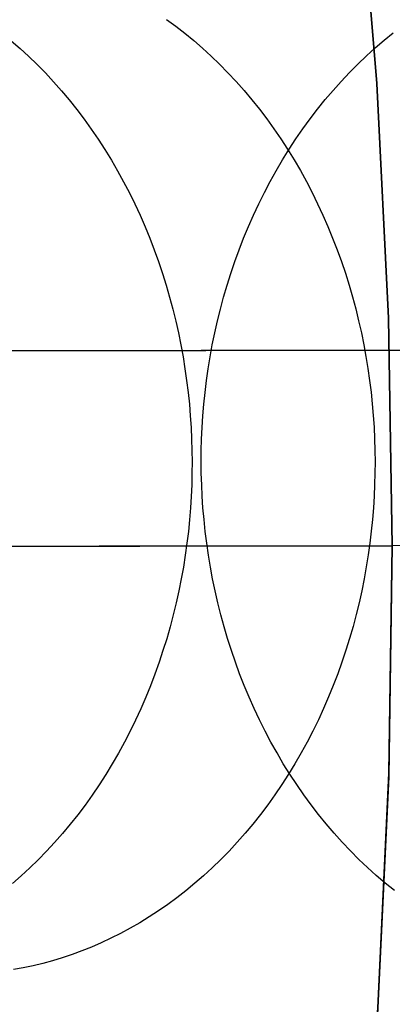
# Model space of a CAD drawing. Header units: millimetres. Extents: x -2852 to 102, y -106 to 97.
# Tile 109 of 256: x -2659.49 to -2654.41, y -12.57 to 0.89. Entities that reach past the tile are written whole.
import ezdxf

# ---------------------------------------------------------------- set-up
doc = ezdxf.new("R2010")
doc.units = ezdxf.units.MM
doc.header["$MEASUREMENT"] = 0
doc.layers.add('IGES level 0', color=252, linetype='Continuous')
doc.layers.add('Predefinito', color=5, linetype='Continuous')

msp = doc.modelspace()

# ---------------------------------------------------------------- linework, layer by layer
at = {"layer": 'IGES level 0'}
for points in [[(-2655.575, 8.654), (-2655.318, 6.899), (-2655.095, 5.166), (-2654.907, 3.457), (-2654.625, 0.109), (-2654.462, -3.144), (-2654.406, -6.301), (-2654.453, -9.458), (-2654.607, -12.711), (-2654.88, -16.06), (-2655.064, -17.77), (-2655.282, -19.503), (-2655.534, -21.259), (-2655.823, -23.037), (-2656.149, -24.837), (-2656.516, -26.658), (-2656.922, -28.499), (-2657.372, -30.36)], [(-2657.286, -30.017), (-2656.85, -28.181), (-2656.454, -26.365), (-2656.099, -24.569), (-2655.781, -22.795), (-2655.501, -21.042), (-2655.256, -19.311), (-2654.866, -15.918), (-2654.602, -12.617), (-2654.452, -9.411), (-2654.406, -6.301), (-2654.46, -3.191), (-2654.619, 0.015), (-2654.892, 3.315), (-2655.291, 6.707), (-2655.541, 8.437)], [(-2657.286, -30.017), (-2656.85, -28.181), (-2656.454, -26.365), (-2656.099, -24.569), (-2655.781, -22.795), (-2655.501, -21.042), (-2655.256, -19.311), (-2654.866, -15.918), (-2654.602, -12.617), (-2654.452, -9.411), (-2654.406, -6.301), (-2654.46, -3.191), (-2654.619, 0.015), (-2654.892, 3.315), (-2655.291, 6.707), (-2655.541, 8.437)], [(-2655.541, 8.437), (-2655.291, 6.707), (-2654.892, 3.315), (-2654.619, 0.015), (-2654.46, -3.191), (-2654.406, -6.301), (-2654.452, -9.411), (-2654.602, -12.617), (-2654.866, -15.918), (-2655.256, -19.311), (-2655.501, -21.042), (-2655.781, -22.795), (-2656.099, -24.569), (-2656.454, -26.365), (-2656.85, -28.181), (-2657.286, -30.017)], [(-2655.541, 8.437), (-2655.291, 6.707), (-2654.892, 3.315), (-2654.619, 0.015), (-2654.46, -3.191), (-2654.406, -6.301), (-2654.452, -9.411), (-2654.602, -12.617), (-2654.866, -15.918), (-2655.256, -19.311), (-2655.501, -21.042), (-2655.781, -22.795), (-2656.099, -24.569), (-2656.454, -26.365), (-2656.85, -28.181), (-2657.286, -30.017)], [(-2657.286, -30.017), (-2656.85, -28.181), (-2656.454, -26.365), (-2656.099, -24.569), (-2655.781, -22.795), (-2655.501, -21.042), (-2655.256, -19.311), (-2654.866, -15.918), (-2654.602, -12.617), (-2654.452, -9.411), (-2654.406, -6.301), (-2654.46, -3.191), (-2654.619, 0.015), (-2654.892, 3.315), (-2655.291, 6.707), (-2655.541, 8.437)], [(-2655.541, 8.437), (-2655.291, 6.707), (-2654.892, 3.315), (-2654.619, 0.015), (-2654.46, -3.191), (-2654.406, -6.301), (-2654.452, -9.411), (-2654.602, -12.617), (-2654.866, -15.918), (-2655.256, -19.311), (-2655.501, -21.042), (-2655.781, -22.795), (-2656.099, -24.569), (-2656.454, -26.365), (-2656.85, -28.181), (-2657.286, -30.017)], [(-2657.286, -30.017), (-2656.85, -28.181), (-2656.454, -26.365), (-2656.099, -24.569), (-2655.781, -22.795), (-2655.501, -21.042), (-2655.256, -19.311), (-2654.866, -15.918), (-2654.602, -12.617), (-2654.452, -9.411), (-2654.406, -6.301), (-2654.46, -3.191), (-2654.619, 0.015), (-2654.892, 3.315), (-2655.291, 6.707), (-2655.541, 8.437)], [(-2850.406, -6.569), (-2654.406, -6.301)], [(-2747.406, -6.428), (-2654.406, -6.301)], [(-2654.406, -6.301), (-2747.406, -6.428)], [(-2654.406, -6.301), (-2674.406, -6.328)], [(-2652.406, -6.298), (-2654.406, -6.301)]]:
    msp.add_lwpolyline(points, dxfattribs=at)
at = {"layer": 'IGES level 0', "extrusion": (1, 0, 0)}
msp.add_lwpolyline([(-6.301, 42), (-6.301, 0)], dxfattribs=at)
at = {"layer": 'Predefinito', "extrusion": (-0.572356, -0.000782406, 0.820005)}
msp.add_lwpolyline([(1.524, -1624.052), (1.369, -1624.05), (1.212, -1624.045), (1.054, -1624.036), (0.895, -1624.024), (0.735, -1624.008), (0.574, -1623.987), (0.413, -1623.963), (0.251, -1623.935), (0.088, -1623.903), (-0.075, -1623.867), (-0.238, -1623.827), (-0.402, -1623.782), (-0.565, -1623.733), (-0.728, -1623.68), (-0.89, -1623.622), (-1.052, -1623.561), (-1.213, -1623.494), (-1.374, -1623.424), (-1.533, -1623.349), (-1.691, -1623.27), (-1.847, -1623.187), (-2.002, -1623.099), (-2.155, -1623.007), (-2.306, -1622.911), (-2.455, -1622.811), (-2.602, -1622.707), (-2.746, -1622.599), (-2.888, -1622.487), (-3.027, -1622.371), (-3.163, -1622.251), (-3.296, -1622.128), (-3.425, -1622.002), (-3.552, -1621.872), (-3.675, -1621.739), (-3.794, -1621.603), (-3.91, -1621.464), (-4.022, -1621.323), (-4.13, -1621.178), (-4.234, -1621.032), (-4.335, -1620.883), (-4.431, -1620.731), (-4.523, -1620.578), (-4.61, -1620.424), (-4.694, -1620.267), (-4.773, -1620.109), (-4.848, -1619.95), (-4.918, -1619.79), (-4.984, -1619.629), (-5.046, -1619.467), (-5.103, -1619.304), (-5.157, -1619.141), (-5.205, -1618.978), (-5.25, -1618.815), (-5.29, -1618.652), (-5.327, -1618.489), (-5.359, -1618.326), (-5.387, -1618.164), (-5.411, -1618.002), (-5.431, -1617.841), (-5.447, -1617.681), (-5.46, -1617.522), (-5.469, -1617.364), (-5.474, -1617.207), (-5.476, -1617.052), (-5.474, -1616.897), (-5.469, -1616.74), (-5.46, -1616.582), (-5.447, -1616.423), (-5.431, -1616.263), (-5.411, -1616.102), (-5.387, -1615.941), (-5.359, -1615.778), (-5.327, -1615.616), (-5.29, -1615.453), (-5.25, -1615.289), (-5.205, -1615.126), (-5.157, -1614.963), (-5.103, -1614.8), (-5.046, -1614.637), (-4.984, -1614.475), (-4.918, -1614.314), (-4.848, -1614.154), (-4.773, -1613.995), (-4.694, -1613.837), (-4.61, -1613.681), (-4.523, -1613.526), (-4.431, -1613.373), (-4.335, -1613.222), (-4.234, -1613.073), (-4.13, -1612.926), (-4.022, -1612.782), (-3.91, -1612.64), (-3.794, -1612.501), (-3.675, -1612.365), (-3.552, -1612.232), (-3.425, -1612.102), (-3.296, -1611.976), (-3.163, -1611.853), (-3.027, -1611.733), (-2.888, -1611.618), (-2.746, -1611.506), (-2.602, -1611.397), (-2.455, -1611.293), (-2.306, -1611.193), (-2.155, -1611.097), (-2.002, -1611.005), (-1.847, -1610.918), (-1.691, -1610.834), (-1.533, -1610.755), (-1.374, -1610.68), (-1.213, -1610.61), (-1.052, -1610.544), (-0.89, -1610.482), (-0.728, -1610.424), (-0.565, -1610.371), (-0.402, -1610.322), (-0.238, -1610.278), (-0.075, -1610.237), (0.088, -1610.201), (0.251, -1610.169), (0.413, -1610.141), (0.574, -1610.117), (0.735, -1610.097), (0.895, -1610.08), (1.054, -1610.068), (1.212, -1610.059), (1.369, -1610.054), (1.524, -1610.052), (1.68, -1610.054), (1.836, -1610.059), (1.994, -1610.068), (2.153, -1610.08), (2.313, -1610.097), (2.474, -1610.117), (2.636, -1610.141), (2.798, -1610.169), (2.961, -1610.201), (3.124, -1610.237), (3.287, -1610.278), (3.45, -1610.322), (3.614, -1610.371), (3.777, -1610.424), (3.939, -1610.482), (4.101, -1610.544), (4.262, -1610.61), (4.422, -1610.68), (4.582, -1610.755), (4.739, -1610.834), (4.896, -1610.918), (5.051, -1611.005), (5.204, -1611.097), (5.355, -1611.193), (5.504, -1611.293), (5.65, -1611.397), (5.795, -1611.506), (5.936, -1611.618), (6.075, -1611.733), (6.211, -1611.853), (6.344, -1611.976), (6.474, -1612.102), (6.601, -1612.232), (6.724, -1612.365), (6.843, -1612.501), (6.959, -1612.64), (7.071, -1612.782), (7.179, -1612.926), (7.283, -1613.073), (7.383, -1613.222), (7.479, -1613.373), (7.571, -1613.526), (7.659, -1613.681), (7.742, -1613.837), (7.821, -1613.995), (7.896, -1614.154), (7.967, -1614.314), (8.033, -1614.475), (8.095, -1614.637), (8.152, -1614.8), (8.205, -1614.963), (8.254, -1615.126), (8.299, -1615.289), (8.339, -1615.453), (8.375, -1615.616), (8.407, -1615.778), (8.436, -1615.941), (8.46, -1616.102), (8.48, -1616.263), (8.496, -1616.423), (8.509, -1616.582), (8.517, -1616.74), (8.523, -1616.897), (8.524, -1617.052), (8.523, -1617.207), (8.517, -1617.364), (8.509, -1617.522), (8.496, -1617.681), (8.48, -1617.841), (8.46, -1618.002), (8.436, -1618.164), (8.407, -1618.326), (8.375, -1618.489), (8.339, -1618.652), (8.299, -1618.815), (8.254, -1618.978), (8.205, -1619.141), (8.152, -1619.304), (8.095, -1619.467), (8.033, -1619.629), (7.967, -1619.79), (7.896, -1619.95), (7.821, -1620.109), (7.742, -1620.267), (7.659, -1620.424), (7.571, -1620.578), (7.479, -1620.731), (7.383, -1620.883), (7.283, -1621.032), (7.179, -1621.178), (7.071, -1621.323), (6.959, -1621.464), (6.843, -1621.603), (6.724, -1621.739), (6.601, -1621.872), (6.474, -1622.002), (6.344, -1622.128), (6.211, -1622.251), (6.075, -1622.371), (5.936, -1622.487), (5.795, -1622.599), (5.65, -1622.707), (5.504, -1622.811), (5.355, -1622.911), (5.204, -1623.007), (5.051, -1623.099), (4.896, -1623.187), (4.739, -1623.27), (4.582, -1623.349), (4.422, -1623.424), (4.262, -1623.494), (4.101, -1623.561), (3.939, -1623.622), (3.777, -1623.68), (3.614, -1623.733), (3.45, -1623.782), (3.287, -1623.827), (3.124, -1623.867), (2.961, -1623.903), (2.798, -1623.935), (2.636, -1623.963), (2.474, -1623.987), (2.313, -1624.008), (2.153, -1624.024), (1.994, -1624.036), (1.836, -1624.045), (1.68, -1624.05), (1.524, -1624.052)], dxfattribs=at)
msp.add_lwpolyline([(1.524, -1624.052), (1.369, -1624.05), (1.212, -1624.045), (1.054, -1624.036), (0.895, -1624.024), (0.735, -1624.008), (0.574, -1623.987), (0.413, -1623.963), (0.251, -1623.935), (0.088, -1623.903), (-0.075, -1623.867), (-0.238, -1623.827), (-0.402, -1623.782), (-0.565, -1623.733), (-0.728, -1623.68), (-0.89, -1623.622), (-1.052, -1623.561), (-1.213, -1623.494), (-1.374, -1623.424), (-1.533, -1623.349), (-1.691, -1623.27), (-1.847, -1623.187), (-2.002, -1623.099), (-2.155, -1623.007), (-2.306, -1622.911), (-2.455, -1622.811), (-2.602, -1622.707), (-2.746, -1622.599), (-2.888, -1622.487), (-3.027, -1622.371), (-3.163, -1622.251), (-3.296, -1622.128), (-3.425, -1622.002), (-3.552, -1621.872), (-3.675, -1621.739), (-3.794, -1621.603), (-3.91, -1621.464), (-4.022, -1621.323), (-4.13, -1621.178), (-4.234, -1621.032), (-4.335, -1620.883), (-4.431, -1620.731), (-4.523, -1620.578), (-4.61, -1620.424), (-4.694, -1620.267), (-4.773, -1620.109), (-4.848, -1619.95), (-4.918, -1619.79), (-4.984, -1619.629), (-5.046, -1619.467), (-5.103, -1619.304), (-5.157, -1619.141), (-5.205, -1618.978), (-5.25, -1618.815), (-5.29, -1618.652), (-5.327, -1618.489), (-5.359, -1618.326), (-5.387, -1618.164), (-5.411, -1618.002), (-5.431, -1617.841), (-5.447, -1617.681), (-5.46, -1617.522), (-5.469, -1617.364), (-5.474, -1617.207), (-5.476, -1617.052), (-5.474, -1616.897), (-5.469, -1616.74), (-5.46, -1616.582), (-5.447, -1616.423), (-5.431, -1616.263), (-5.411, -1616.102), (-5.387, -1615.941), (-5.359, -1615.778), (-5.327, -1615.616), (-5.29, -1615.453), (-5.25, -1615.289), (-5.205, -1615.126), (-5.157, -1614.963), (-5.103, -1614.8), (-5.046, -1614.637), (-4.984, -1614.475), (-4.918, -1614.314), (-4.848, -1614.154), (-4.773, -1613.995), (-4.694, -1613.837), (-4.61, -1613.681), (-4.523, -1613.526), (-4.431, -1613.373), (-4.335, -1613.222), (-4.234, -1613.073), (-4.13, -1612.926), (-4.022, -1612.782), (-3.91, -1612.64), (-3.794, -1612.501), (-3.675, -1612.365), (-3.552, -1612.232), (-3.425, -1612.102), (-3.296, -1611.976), (-3.163, -1611.853), (-3.027, -1611.733), (-2.888, -1611.618), (-2.746, -1611.506), (-2.602, -1611.397), (-2.455, -1611.293), (-2.306, -1611.193), (-2.155, -1611.097), (-2.002, -1611.005), (-1.847, -1610.918), (-1.691, -1610.834), (-1.533, -1610.755), (-1.374, -1610.68), (-1.213, -1610.61), (-1.052, -1610.544), (-0.89, -1610.482), (-0.728, -1610.424), (-0.565, -1610.371), (-0.402, -1610.322), (-0.238, -1610.278), (-0.075, -1610.237), (0.088, -1610.201), (0.251, -1610.169), (0.413, -1610.141), (0.574, -1610.117), (0.735, -1610.097), (0.895, -1610.08), (1.054, -1610.068), (1.212, -1610.059), (1.369, -1610.054), (1.524, -1610.052), (1.68, -1610.054), (1.836, -1610.059), (1.994, -1610.068), (2.153, -1610.08), (2.313, -1610.097), (2.474, -1610.117), (2.636, -1610.141), (2.798, -1610.169), (2.961, -1610.201), (3.124, -1610.237), (3.287, -1610.278), (3.45, -1610.322), (3.614, -1610.371), (3.777, -1610.424), (3.939, -1610.482), (4.101, -1610.544), (4.262, -1610.61), (4.422, -1610.68), (4.582, -1610.755), (4.739, -1610.834), (4.896, -1610.918), (5.051, -1611.005), (5.204, -1611.097), (5.355, -1611.193), (5.504, -1611.293), (5.65, -1611.397), (5.795, -1611.506), (5.936, -1611.618), (6.075, -1611.733), (6.211, -1611.853), (6.344, -1611.976), (6.474, -1612.102), (6.601, -1612.232), (6.724, -1612.365), (6.843, -1612.501), (6.959, -1612.64), (7.071, -1612.782), (7.179, -1612.926), (7.283, -1613.073), (7.383, -1613.222), (7.479, -1613.373), (7.571, -1613.526), (7.659, -1613.681), (7.742, -1613.837), (7.821, -1613.995), (7.896, -1614.154), (7.967, -1614.314), (8.033, -1614.475), (8.095, -1614.637), (8.152, -1614.8), (8.205, -1614.963), (8.254, -1615.126), (8.299, -1615.289), (8.339, -1615.453), (8.375, -1615.616), (8.407, -1615.778), (8.436, -1615.941), (8.46, -1616.102), (8.48, -1616.263), (8.496, -1616.423), (8.509, -1616.582), (8.517, -1616.74), (8.523, -1616.897), (8.524, -1617.052), (8.523, -1617.207), (8.517, -1617.364), (8.509, -1617.522), (8.496, -1617.681), (8.48, -1617.841), (8.46, -1618.002), (8.436, -1618.164), (8.407, -1618.326), (8.375, -1618.489), (8.339, -1618.652), (8.299, -1618.815), (8.254, -1618.978), (8.205, -1619.141), (8.152, -1619.304), (8.095, -1619.467), (8.033, -1619.629), (7.967, -1619.79), (7.896, -1619.95), (7.821, -1620.109), (7.742, -1620.267), (7.659, -1620.424), (7.571, -1620.578), (7.479, -1620.731), (7.383, -1620.883), (7.283, -1621.032), (7.179, -1621.178), (7.071, -1621.323), (6.959, -1621.464), (6.843, -1621.603), (6.724, -1621.739), (6.601, -1621.872), (6.474, -1622.002), (6.344, -1622.128), (6.211, -1622.251), (6.075, -1622.371), (5.936, -1622.487), (5.795, -1622.599), (5.65, -1622.707), (5.504, -1622.811), (5.355, -1622.911), (5.204, -1623.007), (5.051, -1623.099), (4.896, -1623.187), (4.739, -1623.27), (4.582, -1623.349), (4.422, -1623.424), (4.262, -1623.494), (4.101, -1623.561), (3.939, -1623.622), (3.777, -1623.68), (3.614, -1623.733), (3.45, -1623.782), (3.287, -1623.827), (3.124, -1623.867), (2.961, -1623.903), (2.798, -1623.935), (2.636, -1623.963), (2.474, -1623.987), (2.313, -1624.008), (2.153, -1624.024), (1.994, -1624.036), (1.836, -1624.045), (1.68, -1624.05), (1.524, -1624.052)], dxfattribs=at)
at = {"layer": 'Predefinito', "extrusion": (-0.001367, 0.999999, 0)}
for points in [[(1893.351, 1025.423), (1943.996, 932.904), (1961.196, 903.334), (1978.994, 874.095), (1998.617, 843.546), (2019.574, 812.937), (2030.542, 797.765), (2041.807, 782.796), (2053.363, 768.091), (2065.262, 753.644), (2077.379, 739.663), (2089.888, 726.008), (2102.541, 713.005), (2109.032, 706.653), (2115.637, 700.412), (2122.165, 694.465), (2128.81, 688.638), (2135.576, 682.942), (2142.469, 677.386), (2149.248, 672.164), (2156.152, 667.094), (2163.186, 662.189), (2170.353, 657.462), (2177.385, 653.09), (2184.546, 648.911), (2191.838, 644.939), (2199.261, 641.191), (2206.559, 637.799), (2213.976, 634.65), (2217.729, 633.171), (2221.511, 631.76), (2225.321, 630.418), (2229.159, 629.147), (2233.493, 627.811), (2237.855, 626.569), (2242.242, 625.424), (2246.651, 624.375), (2250.821, 623.475), (2255.007, 622.658), (2259.209, 621.925), (2263.423, 621.276), (2267.619, 620.713), (2271.823, 620.23), (2276.035, 619.828), (2280.251, 619.505), (2284.472, 619.261), (2288.695, 619.094), (2292.918, 619.003), (2297.141, 618.988), (2305.557, 619.179), (2313.955, 619.658), (2322.326, 620.416), (2330.662, 621.445), (2338.948, 622.733), (2347.185, 624.275), (2355.367, 626.062), (2363.489, 628.086), (2371.51, 630.329), (2379.462, 632.793), (2387.341, 635.472), (2395.142, 638.361), (2402.771, 641.415), (2410.318, 644.664), (2417.778, 648.104), (2425.148, 651.731), (2432.267, 655.457), (2439.292, 659.357), (2446.219, 663.43), (2453.044, 667.673), (2459.337, 671.801), (2465.533, 676.078), (2471.626, 680.506), (2477.611, 685.085), (2485.196, 691.244), (2492.573, 697.653), (2496.48, 701.227), (2500.322, 704.871), (2504.098, 708.583), (2507.806, 712.361), (2514.89, 719.962), (2521.71, 727.789), (2528.21, 735.751), (2534.46, 743.898), (2540.461, 752.2), (2546.234, 760.647), (2551.824, 769.271), (2557.214, 778.001), (2562.522, 786.996), (2567.664, 796.07), (2577.527, 814.391), (2632.823, 924.581), (2644.452, 945.982), (2657.018, 967.756), (2680.503, 1005.603), (2683.726, 1011.103), (2686.673, 1016.486), (2687.995, 1019.076), (2689.269, 1021.731), (2690.354, 1024.169), (2690.875, 1025.417), (2691.378, 1026.687)], [(1893.351, 1025.423), (1943.996, 932.904), (1961.196, 903.334), (1978.994, 874.095), (1998.617, 843.546), (2019.574, 812.937), (2030.542, 797.765), (2041.807, 782.796), (2053.363, 768.091), (2065.262, 753.644), (2077.379, 739.663), (2089.888, 726.008), (2102.541, 713.005), (2109.032, 706.653), (2115.637, 700.412), (2122.165, 694.465), (2128.81, 688.638), (2135.576, 682.942), (2142.469, 677.386), (2149.248, 672.164), (2156.152, 667.094), (2163.186, 662.189), (2170.353, 657.462), (2177.385, 653.09), (2184.546, 648.911), (2191.838, 644.939), (2199.261, 641.191), (2206.559, 637.799), (2213.976, 634.65), (2217.729, 633.171), (2221.511, 631.76), (2225.321, 630.418), (2229.159, 629.147), (2233.493, 627.811), (2237.855, 626.569), (2242.242, 625.424), (2246.651, 624.375), (2250.821, 623.475), (2255.007, 622.658), (2259.209, 621.925), (2263.423, 621.276), (2267.619, 620.713), (2271.823, 620.23), (2276.035, 619.828), (2280.251, 619.505), (2284.472, 619.261), (2288.695, 619.094), (2292.918, 619.003), (2297.141, 618.988), (2305.557, 619.179), (2313.955, 619.658), (2322.326, 620.416), (2330.662, 621.445), (2338.948, 622.733), (2347.185, 624.275), (2355.367, 626.062), (2363.489, 628.086), (2371.51, 630.329), (2379.462, 632.793), (2387.341, 635.472), (2395.142, 638.361), (2402.771, 641.415), (2410.318, 644.664), (2417.778, 648.104), (2425.148, 651.731), (2432.267, 655.457), (2439.292, 659.357), (2446.219, 663.43), (2453.044, 667.673), (2459.337, 671.801), (2465.533, 676.078), (2471.626, 680.506), (2477.611, 685.085), (2485.196, 691.244), (2492.573, 697.653), (2496.48, 701.227), (2500.322, 704.871), (2504.098, 708.583), (2507.806, 712.361), (2514.89, 719.962), (2521.71, 727.789), (2528.21, 735.751), (2534.46, 743.898), (2540.461, 752.2), (2546.234, 760.647), (2551.824, 769.271), (2557.214, 778.001), (2562.522, 786.996), (2567.664, 796.07), (2577.527, 814.391), (2632.823, 924.581), (2644.452, 945.982), (2657.018, 967.756), (2680.503, 1005.603), (2683.726, 1011.103), (2686.673, 1016.486), (2687.995, 1019.076), (2689.269, 1021.731), (2690.354, 1024.169), (2690.875, 1025.417), (2691.378, 1026.687)], [(2685.094, 1029.656), (2684.653, 1028.514), (2684.179, 1027.354), (2683.136, 1024.978), (2681.976, 1022.534), (2680.708, 1020.029), (2679.342, 1017.466), (2677.888, 1014.851), (2674.755, 1009.486), (2647.236, 964.812), (2634.885, 943.007), (2623.438, 921.608), (2573.472, 821.606), (2563.678, 803.183), (2553.533, 785.345), (2548.272, 776.653), (2542.857, 768.118), (2537.263, 759.741), (2531.47, 751.527), (2525.454, 743.478), (2519.193, 735.598), (2512.666, 727.889), (2505.848, 720.356), (2498.718, 713.001), (2495.03, 709.391), (2491.254, 705.827), (2487.39, 702.309), (2483.433, 698.838), (2479.382, 695.414), (2475.233, 692.037), (2469.344, 687.456), (2463.27, 682.973), (2457.021, 678.599), (2450.604, 674.339), (2444.025, 670.203), (2437.294, 666.199), (2430.418, 662.334), (2423.403, 658.618), (2416.259, 655.058), (2408.992, 651.662), (2401.61, 648.438), (2394.122, 645.395), (2386.533, 642.541), (2378.853, 639.883), (2371.089, 637.431), (2363.249, 635.192), (2355.339, 633.174), (2347.369, 631.385), (2339.345, 629.834), (2331.275, 628.529), (2323.167, 627.478), (2315.028, 626.688), (2306.867, 626.169), (2298.69, 625.929), (2294.598, 625.915), (2290.506, 625.974), (2286.413, 626.107), (2282.321, 626.315), (2278.232, 626.598), (2274.145, 626.958), (2270.062, 627.395), (2265.984, 627.912), (2261.911, 628.508), (2257.846, 629.185), (2253.788, 629.943), (2249.738, 630.785), (2245.698, 631.71), (2241.669, 632.721), (2237.651, 633.817), (2233.646, 635), (2229.972, 636.166), (2226.309, 637.405), (2222.658, 638.717), (2219.018, 640.1), (2215.391, 641.554), (2211.775, 643.077), (2204.58, 646.326), (2197.435, 649.84), (2190.34, 653.611), (2183.297, 657.63), (2176.306, 661.888), (2169.369, 666.379), (2162.486, 671.093), (2155.659, 676.022), (2148.889, 681.158), (2142.175, 686.492), (2135.521, 692.017), (2128.926, 697.724), (2122.392, 703.605), (2115.919, 709.651), (2109.508, 715.854), (2096.88, 728.7), (2084.513, 742.076), (2072.418, 755.915), (2060.6, 770.152), (2049.07, 784.721), (2037.834, 799.554), (2026.9, 814.587), (2005.974, 844.986), (1986.355, 875.387), (1968.108, 905.263), (1951.298, 934.083), (1899.711, 1028.227)], [(2685.094, 1029.656), (2684.653, 1028.514), (2684.179, 1027.354), (2683.136, 1024.978), (2681.976, 1022.534), (2680.708, 1020.029), (2679.342, 1017.466), (2677.888, 1014.851), (2674.755, 1009.486), (2647.236, 964.812), (2634.885, 943.007), (2623.438, 921.608), (2573.472, 821.606), (2563.678, 803.183), (2553.533, 785.345), (2548.272, 776.653), (2542.857, 768.118), (2537.263, 759.741), (2531.47, 751.527), (2525.454, 743.478), (2519.193, 735.598), (2512.666, 727.889), (2505.848, 720.356), (2498.718, 713.001), (2495.03, 709.391), (2491.254, 705.827), (2487.39, 702.309), (2483.433, 698.838), (2479.382, 695.414), (2475.233, 692.037), (2469.344, 687.456), (2463.27, 682.973), (2457.021, 678.599), (2450.604, 674.339), (2444.025, 670.203), (2437.294, 666.199), (2430.418, 662.334), (2423.403, 658.618), (2416.259, 655.058), (2408.992, 651.662), (2401.61, 648.438), (2394.122, 645.395), (2386.533, 642.541), (2378.853, 639.883), (2371.089, 637.431), (2363.249, 635.192), (2355.339, 633.174), (2347.369, 631.385), (2339.345, 629.834), (2331.275, 628.529), (2323.167, 627.478), (2315.028, 626.688), (2306.867, 626.169), (2298.69, 625.929), (2294.598, 625.915), (2290.506, 625.974), (2286.413, 626.107), (2282.321, 626.315), (2278.232, 626.598), (2274.145, 626.958), (2270.062, 627.395), (2265.984, 627.912), (2261.911, 628.508), (2257.846, 629.185), (2253.788, 629.943), (2249.738, 630.785), (2245.698, 631.71), (2241.669, 632.721), (2237.651, 633.817), (2233.646, 635), (2229.972, 636.166), (2226.309, 637.405), (2222.658, 638.717), (2219.018, 640.1), (2215.391, 641.554), (2211.775, 643.077), (2204.58, 646.326), (2197.435, 649.84), (2190.34, 653.611), (2183.297, 657.63), (2176.306, 661.888), (2169.369, 666.379), (2162.486, 671.093), (2155.659, 676.022), (2148.889, 681.158), (2142.175, 686.492), (2135.521, 692.017), (2128.926, 697.724), (2122.392, 703.605), (2115.919, 709.651), (2109.508, 715.854), (2096.88, 728.7), (2084.513, 742.076), (2072.418, 755.915), (2060.6, 770.152), (2049.07, 784.721), (2037.834, 799.554), (2026.9, 814.587), (2005.974, 844.986), (1986.355, 875.387), (1968.108, 905.263), (1951.298, 934.083), (1899.711, 1028.227)], [(1905.998, 1031.428), (1956.521, 939.158), (1973.605, 909.817), (1991.259, 880.845), (2010.696, 850.623), (2031.419, 820.401), (2042.247, 805.445), (2053.356, 790.71), (2064.735, 776.257), (2076.434, 762.081), (2088.326, 748.391), (2100.577, 735.049), (2112.94, 722.379), (2119.268, 716.204), (2125.7, 710.146), (2132.045, 704.384), (2138.494, 698.749), (2145.048, 693.251), (2151.712, 687.9), (2158.253, 682.884), (2164.9, 678.025), (2171.656, 673.337), (2178.522, 668.832), (2185.241, 664.679), (2192.064, 660.721), (2198.993, 656.973), (2206.025, 653.449), (2212.916, 650.273), (2219.899, 647.335), (2223.423, 645.961), (2226.969, 644.652), (2230.536, 643.41), (2234.124, 642.237), (2238.17, 641.007), (2242.241, 639.865), (2246.337, 638.812), (2250.455, 637.848), (2254.353, 637.022), (2258.268, 636.273), (2262.199, 635.602), (2266.144, 635.009), (2270.075, 634.496), (2274.016, 634.058), (2277.966, 633.694), (2281.924, 633.405), (2285.888, 633.189), (2289.857, 633.045), (2293.83, 632.973), (2297.806, 632.972), (2305.737, 633.178), (2313.662, 633.655), (2321.574, 634.396), (2329.464, 635.393), (2337.317, 636.638), (2345.134, 638.124), (2352.908, 639.844), (2360.634, 641.791), (2368.271, 643.949), (2375.85, 646.319), (2383.365, 648.896), (2390.811, 651.674), (2398.098, 654.612), (2405.308, 657.737), (2412.438, 661.046), (2419.484, 664.534), (2426.289, 668.117), (2433.005, 671.866), (2439.624, 675.779), (2446.144, 679.855), (2452.151, 683.816), (2458.061, 687.918), (2463.868, 692.16), (2469.565, 696.541), (2476.774, 702.428), (2483.783, 708.55), (2487.496, 711.964), (2491.146, 715.445), (2494.735, 718.992), (2498.261, 722.602), (2505.002, 729.873), (2511.502, 737.37), (2517.71, 745.011), (2523.692, 752.846), (2529.453, 760.85), (2535.011, 769.017), (2540.411, 777.379), (2545.634, 785.869), (2550.797, 794.646), (2555.815, 803.528), (2565.493, 821.545), (2620.832, 931.806), (2632.631, 953.483), (2645.413, 975.588), (2668.906, 1013.445), (2671.937, 1018.654), (2673.307, 1021.13), (2674.619, 1023.605), (2675.781, 1025.918), (2676.867, 1028.226), (2677.757, 1030.277), (2678.17, 1031.297), (2678.557, 1032.31)], [(1905.998, 1031.428), (1956.521, 939.158), (1973.605, 909.817), (1991.259, 880.845), (2010.696, 850.623), (2031.419, 820.401), (2042.247, 805.445), (2053.356, 790.71), (2064.735, 776.257), (2076.434, 762.081), (2088.326, 748.391), (2100.577, 735.049), (2112.94, 722.379), (2119.268, 716.204), (2125.7, 710.146), (2132.045, 704.384), (2138.494, 698.749), (2145.048, 693.251), (2151.712, 687.9), (2158.253, 682.884), (2164.9, 678.025), (2171.656, 673.337), (2178.522, 668.832), (2185.241, 664.679), (2192.064, 660.721), (2198.993, 656.973), (2206.025, 653.449), (2212.916, 650.273), (2219.899, 647.335), (2223.423, 645.961), (2226.969, 644.652), (2230.536, 643.41), (2234.124, 642.237), (2238.17, 641.007), (2242.241, 639.865), (2246.337, 638.812), (2250.455, 637.848), (2254.353, 637.022), (2258.268, 636.273), (2262.199, 635.602), (2266.144, 635.009), (2270.075, 634.496), (2274.016, 634.058), (2277.966, 633.694), (2281.924, 633.405), (2285.888, 633.189), (2289.857, 633.045), (2293.83, 632.973), (2297.806, 632.972), (2305.737, 633.178), (2313.662, 633.655), (2321.574, 634.396), (2329.464, 635.393), (2337.317, 636.638), (2345.134, 638.124), (2352.908, 639.844), (2360.634, 641.791), (2368.271, 643.949), (2375.85, 646.319), (2383.365, 648.896), (2390.811, 651.674), (2398.098, 654.612), (2405.308, 657.737), (2412.438, 661.046), (2419.484, 664.534), (2426.289, 668.117), (2433.005, 671.866), (2439.624, 675.779), (2446.144, 679.855), (2452.151, 683.816), (2458.061, 687.918), (2463.868, 692.16), (2469.565, 696.541), (2476.774, 702.428), (2483.783, 708.55), (2487.496, 711.964), (2491.146, 715.445), (2494.735, 718.992), (2498.261, 722.602), (2505.002, 729.873), (2511.502, 737.37), (2517.71, 745.011), (2523.692, 752.846), (2529.453, 760.85), (2535.011, 769.017), (2540.411, 777.379), (2545.634, 785.869), (2550.797, 794.646), (2555.815, 803.528), (2565.493, 821.545), (2620.832, 931.806), (2632.631, 953.483), (2645.413, 975.588), (2668.906, 1013.445), (2671.937, 1018.654), (2673.307, 1021.13), (2674.619, 1023.605), (2675.781, 1025.918), (2676.867, 1028.226), (2677.757, 1030.277), (2678.17, 1031.297), (2678.557, 1032.31)], [(1899.675, 1028.426), (1950.258, 936.031), (1967.4, 906.576), (1985.127, 877.47), (2004.656, 847.084), (2025.496, 816.669), (2036.395, 801.605), (2047.581, 786.753), (2059.049, 772.174), (2070.848, 757.863), (2082.852, 744.027), (2095.232, 730.528), (2107.74, 717.692), (2114.15, 711.428), (2120.669, 705.279), (2127.105, 699.424), (2133.652, 693.694), (2140.312, 688.097), (2147.091, 682.643), (2153.75, 677.524), (2160.526, 672.56), (2167.421, 667.763), (2174.437, 663.147), (2181.313, 658.884), (2188.305, 654.816), (2195.415, 650.956), (2202.643, 647.32), (2209.738, 644.036), (2216.937, 640.993), (2220.576, 639.566), (2224.24, 638.206), (2227.928, 636.914), (2231.641, 635.692), (2235.831, 634.409), (2240.048, 633.217), (2244.289, 632.118), (2248.553, 631.112), (2252.587, 630.248), (2256.638, 629.466), (2260.704, 628.764), (2264.783, 628.142), (2268.847, 627.604), (2272.92, 627.144), (2277, 626.761), (2281.087, 626.455), (2285.18, 626.225), (2289.276, 626.069), (2293.374, 625.988), (2297.474, 625.98), (2305.647, 626.178), (2313.808, 626.656), (2321.95, 627.406), (2330.063, 628.419), (2338.132, 629.686), (2346.159, 631.199), (2354.138, 632.953), (2362.062, 634.938), (2369.891, 637.139), (2377.656, 639.556), (2385.353, 642.184), (2392.976, 645.017), (2400.435, 648.013), (2407.813, 651.2), (2415.108, 654.575), (2422.316, 658.133), (2429.278, 661.787), (2436.148, 665.612), (2442.922, 669.605), (2449.594, 673.764), (2455.744, 677.809), (2461.797, 681.998), (2467.747, 686.333), (2473.588, 690.813), (2480.985, 696.836), (2488.178, 703.101), (2491.988, 706.596), (2495.734, 710.158), (2499.416, 713.788), (2503.033, 717.481), (2509.946, 724.917), (2516.606, 732.58), (2522.96, 740.381), (2529.076, 748.372), (2534.957, 756.525), (2540.622, 764.832), (2546.118, 773.325), (2551.424, 781.935), (2556.66, 790.821), (2561.74, 799.799), (2571.51, 817.968), (2626.828, 928.194), (2638.541, 949.732), (2651.216, 971.672), (2674.704, 1009.524), (2677.832, 1014.879), (2679.262, 1017.451), (2680.646, 1020.045), (2681.888, 1022.497), (2683.068, 1024.979), (2684.056, 1027.223), (2684.522, 1028.357), (2684.967, 1029.499)], [(1899.675, 1028.426), (1950.258, 936.031), (1967.4, 906.576), (1985.127, 877.47), (2004.656, 847.084), (2025.496, 816.669), (2036.395, 801.605), (2047.581, 786.753), (2059.049, 772.174), (2070.848, 757.863), (2082.852, 744.027), (2095.232, 730.528), (2107.74, 717.692), (2114.15, 711.428), (2120.669, 705.279), (2127.105, 699.424), (2133.652, 693.694), (2140.312, 688.097), (2147.091, 682.643), (2153.75, 677.524), (2160.526, 672.56), (2167.421, 667.763), (2174.437, 663.147), (2181.313, 658.884), (2188.305, 654.816), (2195.415, 650.956), (2202.643, 647.32), (2209.738, 644.036), (2216.937, 640.993), (2220.576, 639.566), (2224.24, 638.206), (2227.928, 636.914), (2231.641, 635.692), (2235.831, 634.409), (2240.048, 633.217), (2244.289, 632.118), (2248.553, 631.112), (2252.587, 630.248), (2256.638, 629.466), (2260.704, 628.764), (2264.783, 628.142), (2268.847, 627.604), (2272.92, 627.144), (2277, 626.761), (2281.087, 626.455), (2285.18, 626.225), (2289.276, 626.069), (2293.374, 625.988), (2297.474, 625.98), (2305.647, 626.178), (2313.808, 626.656), (2321.95, 627.406), (2330.063, 628.419), (2338.132, 629.686), (2346.159, 631.199), (2354.138, 632.953), (2362.062, 634.938), (2369.891, 637.139), (2377.656, 639.556), (2385.353, 642.184), (2392.976, 645.017), (2400.435, 648.013), (2407.813, 651.2), (2415.108, 654.575), (2422.316, 658.133), (2429.278, 661.787), (2436.148, 665.612), (2442.922, 669.605), (2449.594, 673.764), (2455.744, 677.809), (2461.797, 681.998), (2467.747, 686.333), (2473.588, 690.813), (2480.985, 696.836), (2488.178, 703.101), (2491.988, 706.596), (2495.734, 710.158), (2499.416, 713.788), (2503.033, 717.481), (2509.946, 724.917), (2516.606, 732.58), (2522.96, 740.381), (2529.076, 748.372), (2534.957, 756.525), (2540.622, 764.832), (2546.118, 773.325), (2551.424, 781.935), (2556.66, 790.821), (2561.74, 799.799), (2571.51, 817.968), (2626.828, 928.194), (2638.541, 949.732), (2651.216, 971.672), (2674.704, 1009.524), (2677.832, 1014.879), (2679.262, 1017.451), (2680.646, 1020.045), (2681.888, 1022.497), (2683.068, 1024.979), (2684.056, 1027.223), (2684.522, 1028.357), (2684.967, 1029.499)]]:
    msp.add_lwpolyline(points, dxfattribs=at)
at = {"layer": 'Predefinito'}
for points in [[(-2657.486, 0.89, 988.663), (-2657.361, 0.798, 988.751), (-2657.238, 0.702, 988.838), (-2657.116, 0.602, 988.924), (-2656.996, 0.498, 989.009), (-2656.878, 0.39, 989.092), (-2656.762, 0.278, 989.174), (-2656.649, 0.163, 989.254), (-2656.537, 0.043, 989.332), (-2656.429, -0.079, 989.409), (-2656.322, -0.206, 989.484), (-2656.219, -0.335, 989.557), (-2656.118, -0.468, 989.628), (-2656.021, -0.604, 989.697), (-2655.926, -0.743, 989.764), (-2655.834, -0.884, 989.828), (-2655.746, -1.029, 989.891), (-2655.66, -1.175, 989.951), (-2655.578, -1.324, 990.009), (-2655.5, -1.475, 990.064), (-2655.425, -1.628, 990.117), (-2655.353, -1.783, 990.168), (-2655.284, -1.939, 990.216), (-2655.22, -2.097, 990.262), (-2655.158, -2.256, 990.305), (-2655.1, -2.416, 990.345), (-2655.046, -2.577, 990.384), (-2654.996, -2.739, 990.419), (-2654.948, -2.901, 990.452), (-2654.905, -3.064, 990.483), (-2654.865, -3.227, 990.511), (-2654.828, -3.391, 990.537), (-2654.795, -3.554, 990.56), (-2654.765, -3.717, 990.581), (-2654.738, -3.88, 990.6), (-2654.715, -4.042, 990.616), (-2654.695, -4.203, 990.63), (-2654.679, -4.364, 990.641), (-2654.665, -4.524, 990.651), (-2654.655, -4.683, 990.658), (-2654.647, -4.841, 990.663), (-2654.643, -4.998, 990.666), (-2654.641, -5.153, 990.667), (-2654.643, -5.309, 990.666), (-2654.647, -5.465, 990.663), (-2654.654, -5.623, 990.658), (-2654.664, -5.782, 990.651), (-2654.677, -5.942, 990.641), (-2654.693, -6.103, 990.63), (-2654.712, -6.265, 990.616), (-2654.735, -6.427, 990.6), (-2654.761, -6.59, 990.581), (-2654.79, -6.753, 990.56), (-2654.823, -6.916, 990.537), (-2654.859, -7.08, 990.511), (-2654.899, -7.243, 990.483), (-2654.942, -7.406, 990.452), (-2654.989, -7.568, 990.419), (-2655.039, -7.73, 990.384), (-2655.093, -7.892, 990.345), (-2655.15, -8.052, 990.305), (-2655.211, -8.211, 990.262), (-2655.276, -8.369, 990.216), (-2655.343, -8.526, 990.168), (-2655.415, -8.681, 990.117), (-2655.49, -8.834, 990.064), (-2655.568, -8.985, 990.009), (-2655.65, -9.134, 989.951), (-2655.734, -9.281, 989.891), (-2655.823, -9.425, 989.828), (-2655.914, -9.567, 989.764), (-2656.008, -9.706, 989.697), (-2656.106, -9.842, 989.628), (-2656.206, -9.975, 989.557), (-2656.309, -10.105, 989.484), (-2656.415, -10.232, 989.409), (-2656.523, -10.355, 989.332), (-2656.634, -10.475, 989.254), (-2656.747, -10.591, 989.174), (-2656.863, -10.703, 989.092), (-2656.981, -10.811, 989.009), (-2657.1, -10.915, 988.924), (-2657.222, -11.016, 988.838), (-2657.345, -11.112, 988.751), (-2657.47, -11.204, 988.663), (-2657.596, -11.292, 988.573), (-2657.724, -11.375, 988.483), (-2657.853, -11.455, 988.392), (-2657.983, -11.53, 988.3), (-2658.113, -11.6, 988.208), (-2658.245, -11.667, 988.115), (-2658.377, -11.729, 988.021), (-2658.51, -11.786, 987.927), (-2658.643, -11.84, 987.833), (-2658.776, -11.889, 987.739), (-2658.909, -11.933, 987.645), (-2659.042, -11.974, 987.551), (-2659.176, -12.01, 987.457), (-2659.308, -12.043, 987.363), (-2659.441, -12.071, 987.269), (-2659.573, -12.095, 987.176)], [(-2657.486, 0.89, 988.663), (-2657.361, 0.798, 988.751), (-2657.238, 0.702, 988.838), (-2657.116, 0.602, 988.924), (-2656.996, 0.498, 989.009), (-2656.878, 0.39, 989.092), (-2656.762, 0.278, 989.174), (-2656.649, 0.163, 989.254), (-2656.537, 0.043, 989.332), (-2656.429, -0.079, 989.409), (-2656.322, -0.206, 989.484), (-2656.219, -0.335, 989.557), (-2656.118, -0.468, 989.628), (-2656.021, -0.604, 989.697), (-2655.926, -0.743, 989.764), (-2655.834, -0.884, 989.828), (-2655.746, -1.029, 989.891), (-2655.66, -1.175, 989.951), (-2655.578, -1.324, 990.009), (-2655.5, -1.475, 990.064), (-2655.425, -1.628, 990.117), (-2655.353, -1.783, 990.168), (-2655.284, -1.939, 990.216), (-2655.22, -2.097, 990.262), (-2655.158, -2.256, 990.305), (-2655.1, -2.416, 990.345), (-2655.046, -2.577, 990.384), (-2654.996, -2.739, 990.419), (-2654.948, -2.901, 990.452), (-2654.905, -3.064, 990.483), (-2654.865, -3.227, 990.511), (-2654.828, -3.391, 990.537), (-2654.795, -3.554, 990.56), (-2654.765, -3.717, 990.581), (-2654.738, -3.88, 990.6), (-2654.715, -4.042, 990.616), (-2654.695, -4.203, 990.63), (-2654.679, -4.364, 990.641), (-2654.665, -4.524, 990.651), (-2654.655, -4.683, 990.658), (-2654.647, -4.841, 990.663), (-2654.643, -4.998, 990.666), (-2654.641, -5.153, 990.667), (-2654.643, -5.309, 990.666), (-2654.647, -5.465, 990.663), (-2654.654, -5.623, 990.658), (-2654.664, -5.782, 990.651), (-2654.677, -5.942, 990.641), (-2654.693, -6.103, 990.63), (-2654.712, -6.265, 990.616), (-2654.735, -6.427, 990.6), (-2654.761, -6.59, 990.581), (-2654.79, -6.753, 990.56), (-2654.823, -6.916, 990.537), (-2654.859, -7.08, 990.511), (-2654.899, -7.243, 990.483), (-2654.942, -7.406, 990.452), (-2654.989, -7.568, 990.419), (-2655.039, -7.73, 990.384), (-2655.093, -7.892, 990.345), (-2655.15, -8.052, 990.305), (-2655.211, -8.211, 990.262), (-2655.276, -8.369, 990.216), (-2655.343, -8.526, 990.168), (-2655.415, -8.681, 990.117), (-2655.49, -8.834, 990.064), (-2655.568, -8.985, 990.009), (-2655.65, -9.134, 989.951), (-2655.734, -9.281, 989.891), (-2655.823, -9.425, 989.828), (-2655.914, -9.567, 989.764), (-2656.008, -9.706, 989.697), (-2656.106, -9.842, 989.628), (-2656.206, -9.975, 989.557), (-2656.309, -10.105, 989.484), (-2656.415, -10.232, 989.409), (-2656.523, -10.355, 989.332), (-2656.634, -10.475, 989.254), (-2656.747, -10.591, 989.174), (-2656.863, -10.703, 989.092), (-2656.981, -10.811, 989.009), (-2657.1, -10.915, 988.924), (-2657.222, -11.016, 988.838), (-2657.345, -11.112, 988.751), (-2657.47, -11.204, 988.663), (-2657.596, -11.292, 988.573), (-2657.724, -11.375, 988.483), (-2657.853, -11.455, 988.392), (-2657.983, -11.53, 988.3), (-2658.113, -11.6, 988.208), (-2658.245, -11.667, 988.115), (-2658.377, -11.729, 988.021), (-2658.51, -11.786, 987.927), (-2658.643, -11.84, 987.833), (-2658.776, -11.889, 987.739), (-2658.909, -11.933, 987.645), (-2659.042, -11.974, 987.551), (-2659.176, -12.01, 987.457), (-2659.308, -12.043, 987.363), (-2659.441, -12.071, 987.269), (-2659.573, -12.095, 987.176)], [(-2657.013, -5.156, 967.756), (-2657.012, -5.001, 967.757), (-2657.008, -4.844, 967.76), (-2657.001, -4.686, 967.765), (-2656.991, -4.527, 967.772), (-2656.977, -4.367, 967.781), (-2656.961, -4.207, 967.792), (-2656.941, -4.045, 967.805), (-2656.918, -3.883, 967.821), (-2656.892, -3.72, 967.839), (-2656.862, -3.557, 967.859), (-2656.829, -3.393, 967.882), (-2656.792, -3.23, 967.907), (-2656.752, -3.067, 967.934), (-2656.708, -2.904, 967.964), (-2656.66, -2.741, 967.996), (-2656.609, -2.579, 968.031), (-2656.555, -2.418, 968.068), (-2656.497, -2.258, 968.107), (-2656.435, -2.098, 968.149), (-2656.37, -1.941, 968.193), (-2656.301, -1.784, 968.24), (-2656.228, -1.629, 968.289), (-2656.152, -1.476, 968.34), (-2656.073, -1.325, 968.394), (-2655.99, -1.176, 968.45), (-2655.904, -1.029, 968.508), (-2655.814, -0.884, 968.569), (-2655.722, -0.743, 968.632), (-2655.626, -0.604, 968.696), (-2655.527, -0.467, 968.763), (-2655.425, -0.334, 968.832), (-2655.321, -0.204, 968.903), (-2655.213, -0.078, 968.975), (-2655.103, 0.045, 969.05), (-2654.991, 0.165, 969.126), (-2654.876, 0.281, 969.203), (-2654.758, 0.393, 969.283), (-2654.639, 0.501, 969.363), (-2654.518, 0.606, 969.445), (-2654.394, 0.706, 969.529)], [(-2657.013, -5.156, 967.756), (-2657.012, -5.001, 967.757), (-2657.008, -4.844, 967.76), (-2657.001, -4.686, 967.765), (-2656.991, -4.527, 967.772), (-2656.977, -4.367, 967.781), (-2656.961, -4.207, 967.792), (-2656.941, -4.045, 967.805), (-2656.918, -3.883, 967.821), (-2656.892, -3.72, 967.839), (-2656.862, -3.557, 967.859), (-2656.829, -3.393, 967.882), (-2656.792, -3.23, 967.907), (-2656.752, -3.067, 967.934), (-2656.708, -2.904, 967.964), (-2656.66, -2.741, 967.996), (-2656.609, -2.579, 968.031), (-2656.555, -2.418, 968.068), (-2656.497, -2.258, 968.107), (-2656.435, -2.098, 968.149), (-2656.37, -1.941, 968.193), (-2656.301, -1.784, 968.24), (-2656.228, -1.629, 968.289), (-2656.152, -1.476, 968.34), (-2656.073, -1.325, 968.394), (-2655.99, -1.176, 968.45), (-2655.904, -1.029, 968.508), (-2655.814, -0.884, 968.569), (-2655.722, -0.743, 968.632), (-2655.626, -0.604, 968.696), (-2655.527, -0.467, 968.763), (-2655.425, -0.334, 968.832), (-2655.321, -0.204, 968.903), (-2655.213, -0.078, 968.975), (-2655.103, 0.045, 969.05), (-2654.991, 0.165, 969.126), (-2654.876, 0.281, 969.203), (-2654.758, 0.393, 969.283), (-2654.639, 0.501, 969.363), (-2654.518, 0.606, 969.445), (-2654.394, 0.706, 969.529)], [(-2659.605, 0.599, 992.872), (-2659.485, 0.495, 992.957), (-2659.368, 0.387, 993.041), (-2659.252, 0.275, 993.123), (-2659.139, 0.159, 993.204), (-2659.028, 0.04, 993.283), (-2658.92, -0.083, 993.36), (-2658.814, -0.209, 993.435), (-2658.711, -0.339, 993.509), (-2658.61, -0.472, 993.58), (-2658.513, -0.607, 993.65), (-2658.419, -0.746, 993.717), (-2658.327, -0.888, 993.782), (-2658.239, -1.032, 993.845), (-2658.154, -1.179, 993.905), (-2658.072, -1.327, 993.963), (-2657.994, -1.478, 994.019), (-2657.919, -1.631, 994.073), (-2657.847, -1.786, 994.124), (-2657.779, -1.942, 994.172), (-2657.714, -2.1, 994.218), (-2657.653, -2.259, 994.261), (-2657.596, -2.419, 994.302), (-2657.542, -2.581, 994.341), (-2657.491, -2.742, 994.377), (-2657.444, -2.905, 994.41), (-2657.401, -3.068, 994.441), (-2657.361, -3.231, 994.469), (-2657.324, -3.394, 994.495), (-2657.291, -3.557, 994.519), (-2657.261, -3.72, 994.54), (-2657.235, -3.883, 994.558), (-2657.212, -4.045, 994.575), (-2657.192, -4.207, 994.588), (-2657.175, -4.368, 994.6), (-2657.162, -4.528, 994.61), (-2657.151, -4.687, 994.617), (-2657.144, -4.845, 994.622), (-2657.14, -5.001, 994.625), (-2657.138, -5.157, 994.626), (-2657.139, -5.312, 994.625), (-2657.143, -5.469, 994.622), (-2657.15, -5.627, 994.617), (-2657.16, -5.786, 994.61), (-2657.173, -5.946, 994.6), (-2657.189, -6.107, 994.588), (-2657.209, -6.268, 994.575), (-2657.231, -6.43, 994.558), (-2657.257, -6.593, 994.54), (-2657.287, -6.756, 994.519), (-2657.319, -6.92, 994.495), (-2657.355, -7.083, 994.469), (-2657.395, -7.246, 994.441), (-2657.438, -7.409, 994.41), (-2657.484, -7.572, 994.377), (-2657.535, -7.734, 994.341), (-2657.588, -7.895, 994.302), (-2657.645, -8.055, 994.261), (-2657.706, -8.215, 994.218), (-2657.77, -8.373, 994.172), (-2657.838, -8.529, 994.124), (-2657.909, -8.684, 994.073), (-2657.984, -8.837, 994.019), (-2658.062, -8.988, 993.963), (-2658.143, -9.137, 993.905), (-2658.228, -9.284, 993.845), (-2658.315, -9.429, 993.782), (-2658.406, -9.57, 993.717), (-2658.501, -9.709, 993.65), (-2658.598, -9.846, 993.58), (-2658.698, -9.979, 993.509), (-2658.8, -10.109, 993.435), (-2658.906, -10.235, 993.36), (-2659.014, -10.358, 993.283), (-2659.124, -10.478, 993.204), (-2659.237, -10.594, 993.123), (-2659.353, -10.706, 993.041), (-2659.47, -10.814, 992.957), (-2659.589, -10.919, 992.872)], [(-2659.605, 0.599, 992.872), (-2659.485, 0.495, 992.957), (-2659.368, 0.387, 993.041), (-2659.252, 0.275, 993.123), (-2659.139, 0.159, 993.204), (-2659.028, 0.04, 993.283), (-2658.92, -0.083, 993.36), (-2658.814, -0.209, 993.435), (-2658.711, -0.339, 993.509), (-2658.61, -0.472, 993.58), (-2658.513, -0.607, 993.65), (-2658.419, -0.746, 993.717), (-2658.327, -0.888, 993.782), (-2658.239, -1.032, 993.845), (-2658.154, -1.179, 993.905), (-2658.072, -1.327, 993.963), (-2657.994, -1.478, 994.019), (-2657.919, -1.631, 994.073), (-2657.847, -1.786, 994.124), (-2657.779, -1.942, 994.172), (-2657.714, -2.1, 994.218), (-2657.653, -2.259, 994.261), (-2657.596, -2.419, 994.302), (-2657.542, -2.581, 994.341), (-2657.491, -2.742, 994.377), (-2657.444, -2.905, 994.41), (-2657.401, -3.068, 994.441), (-2657.361, -3.231, 994.469), (-2657.324, -3.394, 994.495), (-2657.291, -3.557, 994.519), (-2657.261, -3.72, 994.54), (-2657.235, -3.883, 994.558), (-2657.212, -4.045, 994.575), (-2657.192, -4.207, 994.588), (-2657.175, -4.368, 994.6), (-2657.162, -4.528, 994.61), (-2657.151, -4.687, 994.617), (-2657.144, -4.845, 994.622), (-2657.14, -5.001, 994.625), (-2657.138, -5.157, 994.626), (-2657.139, -5.312, 994.625), (-2657.143, -5.469, 994.622), (-2657.15, -5.627, 994.617), (-2657.16, -5.786, 994.61), (-2657.173, -5.946, 994.6), (-2657.189, -6.107, 994.588), (-2657.209, -6.268, 994.575), (-2657.231, -6.43, 994.558), (-2657.257, -6.593, 994.54), (-2657.287, -6.756, 994.519), (-2657.319, -6.92, 994.495), (-2657.355, -7.083, 994.469), (-2657.395, -7.246, 994.441), (-2657.438, -7.409, 994.41), (-2657.484, -7.572, 994.377), (-2657.535, -7.734, 994.341), (-2657.588, -7.895, 994.302), (-2657.645, -8.055, 994.261), (-2657.706, -8.215, 994.218), (-2657.77, -8.373, 994.172), (-2657.838, -8.529, 994.124), (-2657.909, -8.684, 994.073), (-2657.984, -8.837, 994.019), (-2658.062, -8.988, 993.963), (-2658.143, -9.137, 993.905), (-2658.228, -9.284, 993.845), (-2658.315, -9.429, 993.782), (-2658.406, -9.57, 993.717), (-2658.501, -9.709, 993.65), (-2658.598, -9.846, 993.58), (-2658.698, -9.979, 993.509), (-2658.8, -10.109, 993.435), (-2658.906, -10.235, 993.36), (-2659.014, -10.358, 993.283), (-2659.124, -10.478, 993.204), (-2659.237, -10.594, 993.123), (-2659.353, -10.706, 993.041), (-2659.47, -10.814, 992.957), (-2659.589, -10.919, 992.872)], [(-2654.378, -11.012, 969.529), (-2654.502, -10.912, 969.445), (-2654.624, -10.808, 969.363), (-2654.743, -10.7, 969.283), (-2654.861, -10.588, 969.203), (-2654.976, -10.472, 969.126), (-2655.089, -10.353, 969.05), (-2655.199, -10.23, 968.975), (-2655.307, -10.104, 968.903), (-2655.412, -9.974, 968.832), (-2655.514, -9.841, 968.763), (-2655.613, -9.706, 968.696), (-2655.71, -9.567, 968.632), (-2655.803, -9.425, 968.569), (-2655.893, -9.281, 968.508), (-2655.979, -9.134, 968.45), (-2656.062, -8.986, 968.394), (-2656.142, -8.835, 968.34), (-2656.219, -8.682, 968.289), (-2656.291, -8.527, 968.24), (-2656.361, -8.371, 968.193), (-2656.427, -8.213, 968.149), (-2656.489, -8.054, 968.107), (-2656.547, -7.894, 968.068), (-2656.602, -7.733, 968.031), (-2656.654, -7.571, 967.996), (-2656.702, -7.408, 967.964), (-2656.746, -7.245, 967.934), (-2656.787, -7.082, 967.907), (-2656.824, -6.919, 967.882), (-2656.858, -6.756, 967.859), (-2656.888, -6.593, 967.839), (-2656.915, -6.43, 967.821), (-2656.938, -6.268, 967.805), (-2656.958, -6.106, 967.792), (-2656.975, -5.945, 967.781), (-2656.989, -5.785, 967.772), (-2657, -5.626, 967.765), (-2657.007, -5.469, 967.76), (-2657.012, -5.312, 967.757), (-2657.013, -5.156, 967.756)], [(-2654.378, -11.012, 969.529), (-2654.502, -10.912, 969.445), (-2654.624, -10.808, 969.363), (-2654.743, -10.7, 969.283), (-2654.861, -10.588, 969.203), (-2654.976, -10.472, 969.126), (-2655.089, -10.353, 969.05), (-2655.199, -10.23, 968.975), (-2655.307, -10.104, 968.903), (-2655.412, -9.974, 968.832), (-2655.514, -9.841, 968.763), (-2655.613, -9.706, 968.696), (-2655.71, -9.567, 968.632), (-2655.803, -9.425, 968.569), (-2655.893, -9.281, 968.508), (-2655.979, -9.134, 968.45), (-2656.062, -8.986, 968.394), (-2656.142, -8.835, 968.34), (-2656.219, -8.682, 968.289), (-2656.291, -8.527, 968.24), (-2656.361, -8.371, 968.193), (-2656.427, -8.213, 968.149), (-2656.489, -8.054, 968.107), (-2656.547, -7.894, 968.068), (-2656.602, -7.733, 968.031), (-2656.654, -7.571, 967.996), (-2656.702, -7.408, 967.964), (-2656.746, -7.245, 967.934), (-2656.787, -7.082, 967.907), (-2656.824, -6.919, 967.882), (-2656.858, -6.756, 967.859), (-2656.888, -6.593, 967.839), (-2656.915, -6.43, 967.821), (-2656.938, -6.268, 967.805), (-2656.958, -6.106, 967.792), (-2656.975, -5.945, 967.781), (-2656.989, -5.785, 967.772), (-2657, -5.626, 967.765), (-2657.007, -5.469, 967.76), (-2657.012, -5.312, 967.757), (-2657.013, -5.156, 967.756)]]:
    msp.add_polyline3d(points, dxfattribs=at)

doc.saveas('drawing.dxf')
